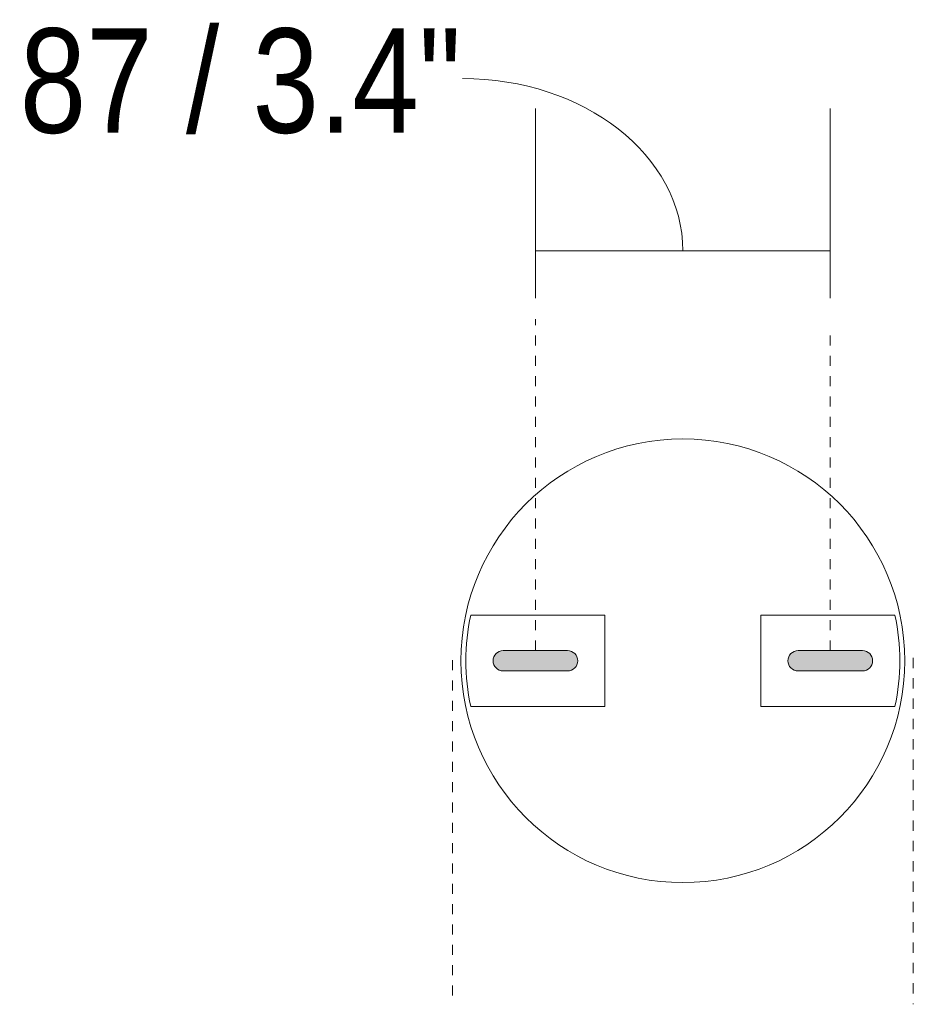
# Model space of a CAD drawing. Header units: millimetres. Extents: x 5694 to 11342, y -2899 to 7544.
# Tile 3 of 4: x 9292 to 9556, y 6493 to 6783. Entities that reach past the tile are written whole.
import ezdxf

# ---------------------------------------------------------------- set-up
doc = ezdxf.new("R2010")
doc.units = ezdxf.units.MM
doc.linetypes.add('Dash', pattern=[6, 3, -3])
doc.layers.add('A-ANNO-DIMS', color=7, linetype='Dash', lineweight=9, true_color=0xd2d2d2)
for name, color, linetype, lineweight in [('A-ANNO-DIMS-14', 7, 'Continuous', 9), ('A-DETL-GENF', 7, 'Continuous', 9), ('E-LITE-EQPM', 7, 'Continuous', 20)]:
    doc.layers.add(name, color=color, linetype=linetype, lineweight=lineweight)
doc.styles.add('Arial Narrow', font='ARIALN.TTF', dxfattribs={"height": 30.8})
doc.dimstyles.new('FARO_-_2_2mm_Arial_Narrow_mm_Inch_Right_1', dxfattribs={"dimscale": 304.8, "dimtxt": 31.521674, "dimasz": 0, "dimexe": 0.137795, "dimexo": 0.0625, "dimgap": 0.022966, "dimtad": 1, "dimdec": 0, "dimzin": 0, "dimdsep": 46, "dimtxsty": 'Arial Narrow', "dimblk1": 'NONE', "dimblk2": 'NONE', "dimsah": 1, "dimcen": 0.09, "dimadec": 0, "dimazin": 0, "dimtfac": 1, "dimtdec": 4, "dimtix": 1, "dimtmove": 1, "dimatfit": 3, "dimfxl": 0.045932, "dimfxlon": 1, "dimtvp": 1, "dimtolj": 1, "dimtzin": 0, "dimarcsym": 2})

# ---------------------------------------------------------------- blocks, each defined once
blk = doc.blocks.new('DIMBLOCK12-Planta_PDF Fixing Holes')
at = {"layer": 'A-ANNO-DIMS-14', "color": 251, "true_color": 0x5b5b5b, "transparency": 16777216}
for p, q in [((9444.53, 6701.05), (9444.53, 6757.05)), ((9531.53, 6701.05), (9531.53, 6757.05)), ((9444.53, 6715.05), (9531.53, 6715.05)), ((9444.53, 6715.05), (9444.53, 6701.05)), ((9531.53, 6715.05), (9531.53, 6701.05))]:
    blk.add_line(p, q, dxfattribs=at)
blk.add_ellipse((9422.98, 6715.05), major_axis=(65.06, 0), ratio=0.781765, start_param=0, end_param=1.570796, dxfattribs=at)
at = {"layer": 'A-ANNO-DIMS-14', "color": 0, "transparency": 16777216, "insert": (9292.39, 6780.7), "char_height": 30.8, "width": 156.7078, "attachment_point": 1, "line_spacing_factor": 0.974696, "style": 'Arial Narrow'}
blk.add_mtext('87 / 3.4"', dxfattribs=at)
blk = doc.blocks.new('_None')

msp = doc.modelspace()

# ---------------------------------------------------------------- hatches: boundary and pattern name
at = {"layer": 'A-DETL-GENF', "true_color": 0xc0c0c0}
h = msp.add_hatch(color=9, dxfattribs=at)
h.paths.add_polyline_path([(9454.03, 6591.11), (9454.81, 6591.21), (9455.53, 6591.51), (9456.15, 6591.99), (9456.63, 6592.61), (9456.99, 6593.83), (9457.03, 6594.11), (9456.93, 6594.89), (9456.63, 6595.61), (9456.15, 6596.23), (9455.53, 6596.71), (9454.81, 6597.01), (9454.03, 6597.11), (9434.22, 6596.99), (9433.53, 6596.71), (9432.91, 6596.23), (9432.35, 6595.41), (9432.13, 6594.89), (9432.07, 6593.83), (9432.13, 6593.33), (9432.7, 6592.25), (9432.91, 6591.99), (9433.53, 6591.51), (9434.66, 6591.16), (9435.03, 6591.11), (9446.71, 6591.11)])
h.paths.add_polyline_path([(9537.05, 6591.11), (9541.81, 6591.21), (9542.53, 6591.51), (9543.15, 6591.99), (9543.63, 6592.61), (9543.99, 6593.83), (9544.03, 6594.11), (9543.93, 6594.89), (9543.63, 6595.61), (9543.07, 6596.29), (9542.53, 6596.71), (9541.81, 6597.01), (9541.03, 6597.11), (9521.25, 6597.01), (9520.53, 6596.71), (9519.91, 6596.23), (9519.43, 6595.61), (9519.13, 6594.89), (9519.07, 6593.83), (9519.13, 6593.33), (9519.43, 6592.61), (9519.91, 6591.99), (9520.53, 6591.51), (9521.25, 6591.21), (9522.03, 6591.11), (9531.03, 6591.11)])

# ---------------------------------------------------------------- linework, layer by layer
at = {"layer": 'A-ANNO-DIMS'}
for p, q in [((9444.53, 6597.11), (9444.53, 6694.92)), ((9531.53, 6597.11), (9531.53, 6692.11)), ((9556.02, 6594.95), (9556.02, 6492.74)), ((9420.03, 6594.33), (9420.03, 6492.74))]:
    msp.add_line(p, q, dxfattribs=at)
at = {"layer": 'E-LITE-EQPM'}
for p, q in [((9465.03, 6607.61), (9425.47, 6607.61)), ((9465.03, 6580.61), (9465.03, 6607.61)), ((9511.03, 6607.61), (9511.03, 6580.61)), ((9550.59, 6607.61), (9511.03, 6607.61)), ((9454.03, 6597.11), (9435.03, 6597.11)), ((9541.03, 6597.11), (9522.03, 6597.11)), ((9435.03, 6591.11), (9454.03, 6591.11)), ((9522.03, 6591.11), (9541.03, 6591.11)), ((9425.47, 6580.61), (9465.03, 6580.61)), ((9511.03, 6580.61), (9550.59, 6580.61))]:
    msp.add_line(p, q, dxfattribs=at)
for centre, radius, start, end in [((9488.03, 6594.11), 65.46, 0, 180), ((9488.03, 6594.11), 64, 167.8227, 192.1773), ((9488.03, 6594.11), 64, 347.8227, 12.1773), ((9435.03, 6594.11), 3, 90, 270), ((9454.03, 6594.11), 3, 270, 90), ((9522.03, 6594.11), 3, 90, 270), ((9541.03, 6594.11), 3, 270, 90), ((9488.03, 6594.11), 65.46, 180, 0)]:
    msp.add_arc(centre, radius, start, end, dxfattribs=at)

# ---------------------------------------------------------------- dimensions: what is measured, and where the dimension line sits
at = {"layer": 'A-ANNO-DIMS', "color": 251, "linetype": 'Continuous', "true_color": 0x5b5b5b}
dim = msp.add_linear_dim(base=(9531.53, 6715.05), p1=(9444.53, 6701.05), p2=(9531.53, 6701.05), dimstyle='FARO_-_2_2mm_Arial_Narrow_mm_Inch_Right_1', override={"dimpost": '<>', "dimfxl": 87}, dxfattribs=at)
dim.commit()
dim.dimension.update_dxf_attribs({"geometry": 'DIMBLOCK12-Planta_PDF Fixing Holes', "text_midpoint": (9370.74, 6760.17), "dimtype": 160})

doc.saveas('drawing.dxf')
